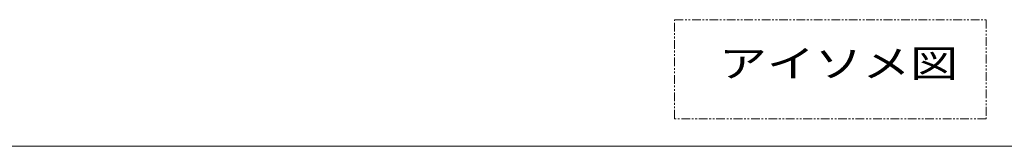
# Model space of a CAD drawing. Header units: millimetres. Extents: x -62 to 6744, y -106 to 4796.
# Tile 4 of 12: x 3341 to 5136, y 80 to 310. Entities that reach past the tile are written whole.
import ezdxf

# ---------------------------------------------------------------- set-up
doc = ezdxf.new("R2010")
doc.units = ezdxf.units.MM
doc.linetypes.add('PHANTOM2', pattern=[31.75, 15.875, -3.175, 3.175, -3.175, 3.175, -3.175])
doc.layers.get('0').update_dxf_attribs({"color": 157, "lineweight": 0})
doc.layers.add('2', color=176, linetype='Continuous', lineweight=0)
doc.styles.add('JIS', font='txt')

# ---------------------------------------------------------------- blocks, each defined once
blk = doc.blocks.new('TITLE_BLOCK', base_point=(6640, 80))
at = {"color": 176, "linetype": 'PHANTOM2', "lineweight": 0, "true_color": 0x000080}
for p, q in [((4535.1, 310.2), (5103.1, 310.2)), ((4535.1, 130.2), (4535.1, 310.2)), ((5103.1, 310.2), (5103.1, 130.2)), ((5103.1, 130.2), (4535.1, 130.2))]:
    blk.add_line(p, q, dxfattribs=at)
at = {"layer": '2', "color": 176, "linetype": 'Continuous', "lineweight": 0, "true_color": 0x000080, "style": 'JIS', "width": 1.34}
blk.add_text('アイソメ図', height=50, dxfattribs=at).set_placement((4616.2, 205.7))
blk = doc.blocks.new('FORMAT')
at = {"color": 157, "linetype": 'Continuous', "lineweight": 0, "true_color": 0x44607b}
blk.add_line((200, 80), (6640, 80), dxfattribs=at)
at = {"color": 176, "linetype": 'Continuous', "lineweight": 0, "true_color": 0x000080}
blk.add_blockref('TITLE_BLOCK', (6640, 80), dxfattribs=at)

msp = doc.modelspace()

# ---------------------------------------------------------------- block references
at = {"color": 176, "linetype": 'Continuous', "lineweight": 0, "true_color": 0x000080}
msp.add_blockref('FORMAT', (0, 0), dxfattribs=at)

doc.saveas('drawing.dxf')
